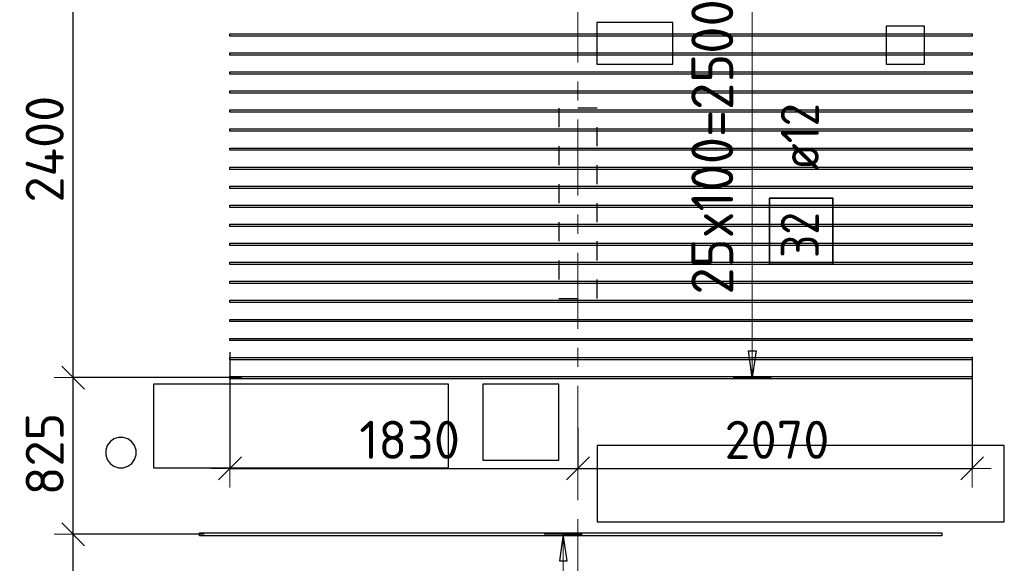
# Model space of a CAD drawing. Header units: metres. Extents: x -38 to 97, y -15 to 21.
# Tile 10 of 89: x 10.82 to 15.99, y 4.48 to 7.33. Entities that reach past the tile are written whole.
import ezdxf

# ---------------------------------------------------------------- set-up
doc = ezdxf.new("R2010")
doc.units = ezdxf.units.M
doc.header["$PDMODE"] = 65
for name, pattern in [('______11', [0.5, 0.4, -0.05, 0, -0.05]), ('______2', [0.0405, 0.03, -0.0105]), ('______5', [1.1, 0.8, -0.1, 0.1, -0.1])]:
    doc.linetypes.add(name, pattern=pattern)
for name, color, linetype, lineweight in [('XR$2$Осевая линия (1)', 7, '______5', 13), ('XR$4$Перекрытие (1)', 7, 'Continuous', 35), ('XR$4$Размерная линия (1)', 7, 'Continuous', 13)]:
    doc.layers.add(name, color=color, linetype=linetype, lineweight=lineweight)
doc.layers.add('XR$4$Арм.стержн.Доп. Арм верхн.зоны Х', color=7, linetype='Continuous', lineweight=35, true_color=0x8c8cff)
doc.layers.add('XR$5$Стена_ бетон несущ.', color=7, linetype='Continuous', lineweight=70, true_color=0xb4b496)
doc.styles.add('ISOCPEUR', font='txt')
doc.dimstyles.new('DIMSTYLE_3', dxfattribs={"dimtxt": 0.2, "dimasz": 0.2, "dimexe": 0, "dimexo": 0, "dimgap": 0.1, "dimtad": 2, "dimdec": 0, "dimlfac": 1000, "dimrnd": 5, "dimzin": 12, "dimdsep": 46, "dimtxsty": 'ISOCPEUR', "dimblk1": 'ALL_ML_STRICH', "dimblk2": 'ALL_ML_STRICH', "dimsah": 1, "dimcen": 0, "dimclrd": 7, "dimclre": 256, "dimclrt": 7, "dimadec": 0, "dimazin": 0, "dimtfac": 1, "dimtdec": 0, "dimtix": 1, "dimtmove": 2, "dimatfit": 3, "dimfxl": 0, "dimtzin": 0, "dimlwd": 0, "dimlwe": -3, "dimarcsym": 0})

# ---------------------------------------------------------------- blocks, each defined once
blk = doc.blocks.new('ALL_ML_STRICH')
at = {"color": 0, "linetype": 'ByBlock', "lineweight": -2}
for p, q in [((-0.3, -0.3), (0.3, 0.3)), ((0, -0.5), (0, 0.5)), ((-1, 0), (0.5, 0))]:
    blk.add_line(p, q, dxfattribs=at)
blk = doc.blocks.new('*D550')
at = {"layer": 'DEFPOINTS', "color": 7, "linetype": 'Continuous', "lineweight": 13, "transparency": 33554687}
for p in [(11.9214, 5.6071), (13.75, 5.2098), (11.9214, 4.9773)]:
    blk.add_point(p, dxfattribs=at)
at = {"layer": 'XR$4$Размерная линия (1)', "color": 9, "linetype": 'Continuous', "lineweight": -2, "true_color": 0xc7c7c7, "transparency": 33554687}
for p, q in [((11.9214, 5.5871), (11.9214, 4.9773)), ((13.75, 5.1898), (13.75, 4.9773))]:
    blk.add_line(p, q, dxfattribs=at)
at = {"layer": 'XR$4$Размерная линия (1)', "color": 7, "linetype": 'Continuous', "lineweight": -2, "transparency": 33554687}
blk.add_line((11.9214, 4.9773), (13.75, 4.9773), dxfattribs=at)
at = {"layer": 'XR$4$Размерная линия (1)', "color": 7, "linetype": 'Continuous', "lineweight": 13, "transparency": 33554687, "xscale": 0.2, "yscale": 0.2, "zscale": 0.2, "rotation": 180}
blk.add_blockref('ALL_ML_STRICH', (11.9214, 4.9773), dxfattribs=at)
at = {"layer": 'XR$4$Размерная линия (1)', "color": 7, "linetype": 'Continuous', "lineweight": 13, "transparency": 33554687, "xscale": 0.2, "yscale": 0.2, "zscale": 0.2}
blk.add_blockref('ALL_ML_STRICH', (13.75, 4.9773), dxfattribs=at)
at = {"layer": 'XR$4$Размерная линия (1)', "color": 7, "linetype": 'Continuous', "lineweight": 13, "transparency": 33554687, "insert": (12.8657, 5.1273), "char_height": 0.2, "width": 0.8, "attachment_point": 5, "style": 'ISOCPEUR'}
blk.add_mtext('\\A1;{1830}', dxfattribs=at)
blk = doc.blocks.new('*D551')
at = {"layer": 'DEFPOINTS', "color": 7, "linetype": 'Continuous', "lineweight": 13, "transparency": 33554687}
for p in [(15.8214, 5.5828), (13.75, 5.2098), (13.75, 4.9773)]:
    blk.add_point(p, dxfattribs=at)
at = {"layer": 'XR$4$Размерная линия (1)', "color": 9, "linetype": 'Continuous', "lineweight": -2, "true_color": 0xc7c7c7, "transparency": 33554687}
for p, q in [((15.8214, 5.5628), (15.8214, 4.9773)), ((13.75, 5.1898), (13.75, 4.9773))]:
    blk.add_line(p, q, dxfattribs=at)
at = {"layer": 'XR$4$Размерная линия (1)', "color": 7, "linetype": 'Continuous', "lineweight": -2, "transparency": 33554687}
blk.add_line((13.75, 4.9773), (15.8214, 4.9773), dxfattribs=at)
at = {"layer": 'XR$4$Размерная линия (1)', "color": 7, "linetype": 'Continuous', "lineweight": 13, "transparency": 33554687, "xscale": 0.2, "yscale": 0.2, "zscale": 0.2, "rotation": 180}
blk.add_blockref('ALL_ML_STRICH', (13.75, 4.9773), dxfattribs=at)
at = {"layer": 'XR$4$Размерная линия (1)', "color": 7, "linetype": 'Continuous', "lineweight": 13, "transparency": 33554687, "xscale": 0.2, "yscale": 0.2, "zscale": 0.2}
blk.add_blockref('ALL_ML_STRICH', (15.8214, 4.9773), dxfattribs=at)
at = {"layer": 'XR$4$Размерная линия (1)', "color": 7, "linetype": 'Continuous', "lineweight": 13, "transparency": 33554687, "insert": (14.7957, 5.1273), "char_height": 0.2, "width": 0.8, "attachment_point": 5, "style": 'ISOCPEUR'}
blk.add_mtext('\\A1;{2070}', dxfattribs=at)
blk = doc.blocks.new('*D554')
at = {"layer": 'DEFPOINTS', "color": 7, "linetype": 'Continuous', "lineweight": 13, "transparency": 33554687}
for p in [(11.8053, 4.6309), (11.098, 3.3), (11.3184, 3.3)]:
    blk.add_point(p, dxfattribs=at)
at = {"layer": 'XR$4$Размерная линия (1)', "color": 9, "linetype": 'Continuous', "lineweight": -2, "true_color": 0xc7c7c7, "transparency": 33554687}
for p, q in [((11.7853, 4.6309), (11.098, 4.6309)), ((11.2984, 3.3), (11.098, 3.3))]:
    blk.add_line(p, q, dxfattribs=at)
at = {"layer": 'XR$4$Размерная линия (1)', "color": 7, "linetype": 'Continuous', "lineweight": -2, "transparency": 33554687}
blk.add_line((11.098, 3.3), (11.098, 4.6309), dxfattribs=at)
at = {"layer": 'XR$4$Размерная линия (1)', "color": 7, "linetype": 'Continuous', "lineweight": 13, "transparency": 33554687, "xscale": 0.2, "yscale": 0.2, "zscale": 0.2}
for p, rotation in [((11.098, 4.6309), 90), ((11.098, 3.3), 270)]:
    blk.add_blockref('ALL_ML_STRICH', p, dxfattribs=dict(at, rotation=rotation))
at = {"layer": 'XR$4$Размерная линия (1)', "color": 7, "linetype": 'Continuous', "lineweight": 13, "transparency": 33554687, "insert": (10.948, 3.9954), "char_height": 0.2, "width": 0.8, "attachment_point": 5, "rotation": 90, "style": 'ISOCPEUR'}
blk.add_mtext('\\A1;{1330}', dxfattribs=at)
blk = doc.blocks.new('*D555')
at = {"layer": 'DEFPOINTS', "color": 7, "linetype": 'Continuous', "lineweight": 13, "transparency": 33554687}
for p in [(12.0028, 5.4541), (11.098, 4.6309), (11.8053, 4.6309)]:
    blk.add_point(p, dxfattribs=at)
at = {"layer": 'XR$4$Размерная линия (1)', "color": 9, "linetype": 'Continuous', "lineweight": -2, "true_color": 0xc7c7c7, "transparency": 33554687}
for p, q in [((11.9828, 5.4541), (11.098, 5.4541)), ((11.7853, 4.6309), (11.098, 4.6309))]:
    blk.add_line(p, q, dxfattribs=at)
at = {"layer": 'XR$4$Размерная линия (1)', "color": 7, "linetype": 'Continuous', "lineweight": -2, "transparency": 33554687}
blk.add_line((11.098, 4.6309), (11.098, 5.4541), dxfattribs=at)
at = {"layer": 'XR$4$Размерная линия (1)', "color": 7, "linetype": 'Continuous', "lineweight": 13, "transparency": 33554687, "xscale": 0.2, "yscale": 0.2, "zscale": 0.2}
for p, rotation in [((11.098, 5.4541), 90), ((11.098, 4.6309), 270)]:
    blk.add_blockref('ALL_ML_STRICH', p, dxfattribs=dict(at, rotation=rotation))
at = {"layer": 'XR$4$Размерная линия (1)', "color": 7, "linetype": 'Continuous', "lineweight": 13, "transparency": 33554687, "insert": (10.948, 5.0525), "char_height": 0.2, "width": 0.6, "attachment_point": 5, "rotation": 90, "style": 'ISOCPEUR'}
blk.add_mtext('\\A1;{825}', dxfattribs=at)
blk = doc.blocks.new('*D556')
at = {"layer": 'DEFPOINTS', "color": 7, "linetype": 'Continuous', "lineweight": 13, "transparency": 33554687}
for p in [(11.9854, 7.8541), (11.098, 5.4541), (12.0028, 5.4541)]:
    blk.add_point(p, dxfattribs=at)
at = {"layer": 'XR$4$Размерная линия (1)', "color": 9, "linetype": 'Continuous', "lineweight": -2, "true_color": 0xc7c7c7, "transparency": 33554687}
for p, q in [((11.9654, 7.8541), (11.098, 7.8541)), ((11.9828, 5.4541), (11.098, 5.4541))]:
    blk.add_line(p, q, dxfattribs=at)
at = {"layer": 'XR$4$Размерная линия (1)', "color": 7, "linetype": 'Continuous', "lineweight": -2, "transparency": 33554687}
blk.add_line((11.098, 5.4541), (11.098, 7.8541), dxfattribs=at)
at = {"layer": 'XR$4$Размерная линия (1)', "color": 7, "linetype": 'Continuous', "lineweight": 13, "transparency": 33554687, "xscale": 0.2, "yscale": 0.2, "zscale": 0.2}
for p, rotation in [((11.098, 7.8541), 90), ((11.098, 5.4541), 270)]:
    blk.add_blockref('ALL_ML_STRICH', p, dxfattribs=dict(at, rotation=rotation))
at = {"layer": 'XR$4$Размерная линия (1)', "color": 7, "linetype": 'Continuous', "lineweight": 13, "transparency": 33554687, "insert": (10.948, 6.6541), "char_height": 0.2, "width": 0.8, "attachment_point": 5, "rotation": 90, "style": 'ISOCPEUR'}
blk.add_mtext('\\A1;{2400}', dxfattribs=at)

msp = doc.modelspace()

# ---------------------------------------------------------------- linework, layer by layer
at = {"layer": 'XR$2$Осевая линия (1)', "color": 253, "linetype": '______11', "lineweight": 13, "true_color": 0xa0a0a0, "transparency": 33554687}
msp.add_line((13.75, -3.39), (13.75, 8.13), dxfattribs=at)
at = {"layer": 'XR$4$Арм.стержн.Доп. Арм верхн.зоны Х', "color": 7, "linetype": 'Continuous', "lineweight": 13, "transparency": 33554687}
for p, q in [((14.6657, 5.4541), (14.6657, 7.9541)), ((14.6657, 5.4541), (14.6657, 5.4541)), ((13.6729, 4.6309), (13.6729, 4.6309)), ((13.6729, -0.1691), (13.6729, 4.6309))]:
    msp.add_line(p, q, dxfattribs=at)
at = {"layer": 'XR$4$Арм.стержн.Доп. Арм верхн.зоны Х', "color": 7, "linetype": 'Continuous', "lineweight": 25, "transparency": 33554687}
for p, q in [((14.6657, 5.4541), (14.6457, 5.5941)), ((14.6457, 5.5941), (14.6857, 5.5941)), ((14.6857, 5.5941), (14.6657, 5.4541)), ((13.6729, 4.6309), (13.6529, 4.4909)), ((13.6929, 4.4909), (13.6729, 4.6309)), ((13.6529, 4.4909), (13.6929, 4.4909))]:
    msp.add_line(p, q, dxfattribs=at)
at = {"layer": 'XR$4$Арм.стержн.Доп. Арм верхн.зоны Х', "color": 253, "linetype": 'Continuous', "lineweight": -3, "true_color": 0xa0a0a0, "transparency": 33554687}
for p, q in [((14.6657, 5.4541), (14.5657, 5.4541)), ((14.6657, 5.4541), (14.7657, 5.4541)), ((13.6729, 4.6309), (13.5729, 4.6309)), ((13.6729, 4.6309), (13.7729, 4.6309))]:
    msp.add_line(p, q, dxfattribs=at)
at = {"layer": 'XR$4$Арм.стержн.Доп. Арм верхн.зоны Х', "color": 34, "linetype": 'Continuous', "lineweight": 25, "transparency": 33554687}
for points in [[(15.8214, 7.2481), (11.9214, 7.2481), (11.9214, 7.2601), (15.8214, 7.2601), (15.8214, 7.2481)], [(15.8214, 7.1481), (11.9214, 7.1481), (11.9214, 7.1601), (15.8214, 7.1601), (15.8214, 7.1481)], [(15.8214, 7.0481), (11.9214, 7.0481), (11.9214, 7.0601), (15.8214, 7.0601), (15.8214, 7.0481)], [(15.8214, 6.9481), (11.9214, 6.9481), (11.9214, 6.9601), (15.8214, 6.9601), (15.8214, 6.9481)], [(15.8214, 6.8481), (11.9214, 6.8481), (11.9214, 6.8601), (15.8214, 6.8601), (15.8214, 6.8481)], [(15.8214, 6.7481), (11.9214, 6.7481), (11.9214, 6.7601), (15.8214, 6.7601), (15.8214, 6.7481)], [(15.8214, 6.6481), (11.9214, 6.6481), (11.9214, 6.6601), (15.8214, 6.6601), (15.8214, 6.6481)], [(15.8214, 6.5481), (11.9214, 6.5481), (11.9214, 6.5601), (15.8214, 6.5601), (15.8214, 6.5481)], [(15.8214, 6.4481), (11.9214, 6.4481), (11.9214, 6.4601), (15.8214, 6.4601), (15.8214, 6.4481)], [(15.8214, 6.3481), (11.9214, 6.3481), (11.9214, 6.3601), (15.8214, 6.3601), (15.8214, 6.3481)], [(15.8214, 6.2481), (11.9214, 6.2481), (11.9214, 6.2601), (15.8214, 6.2601), (15.8214, 6.2481)], [(15.8214, 6.1481), (11.9214, 6.1481), (11.9214, 6.1601), (15.8214, 6.1601), (15.8214, 6.1481)], [(15.8214, 6.0481), (11.9214, 6.0481), (11.9214, 6.0601), (15.8214, 6.0601), (15.8214, 6.0481)], [(15.8214, 5.9481), (11.9214, 5.9481), (11.9214, 5.9601), (15.8214, 5.9601), (15.8214, 5.9481)], [(15.8214, 5.8481), (11.9214, 5.8481), (11.9214, 5.8601), (15.8214, 5.8601), (15.8214, 5.8481)], [(15.8214, 5.7481), (11.9214, 5.7481), (11.9214, 5.7601), (15.8214, 5.7601), (15.8214, 5.7481)], [(15.8214, 5.6481), (11.9214, 5.6481), (11.9214, 5.6601), (15.8214, 5.6601), (15.8214, 5.6481)], [(15.8214, 5.5481), (11.9214, 5.5481), (11.9214, 5.5601), (15.8214, 5.5601), (15.8214, 5.5481)], [(15.8214, 5.4481), (11.9214, 5.4481), (11.9214, 5.4601), (15.8214, 5.4601), (15.8214, 5.4481)]]:
    msp.add_lwpolyline(points, dxfattribs=at)
at = {"layer": 'XR$4$Арм.стержн.Доп. Арм верхн.зоны Х', "color": 7, "linetype": 'Continuous', "lineweight": 35, "transparency": 33554687}
msp.add_lwpolyline([(15.0891, 6.0493), (15.0891, 6.3959), (14.7557, 6.3959), (14.7557, 6.0493), (15.0891, 6.0493)], dxfattribs=at)
at = {"layer": 'XR$4$Арм.стержн.Доп. Арм верхн.зоны Х', "color": 7, "linetype": 'Continuous', "lineweight": 25, "transparency": 33554687}
msp.add_lwpolyline([(15.6623, 4.6229), (11.7623, 4.6229), (11.7623, 4.6389), (15.6623, 4.6389), (15.6623, 4.6229)], dxfattribs=at)
at = {"layer": 'XR$4$Перекрытие (1)', "color": 7, "linetype": 'Continuous', "lineweight": 25, "transparency": 33554687}
for p, q in [((13.849, 7.3202), (13.849, 7.1002)), ((14.249, 7.3202), (13.849, 7.3202)), ((14.249, 7.1002), (14.249, 7.3202)), ((15.57, 7.3002), (15.37, 7.3001)), ((15.37, 7.3001), (15.37, 7.1002)), ((15.57, 7.1002), (15.57, 7.3002)), ((13.849, 7.1002), (14.249, 7.1002)), ((15.37, 7.1002), (15.57, 7.1002)), ((11.52, 5.4203), (11.52, 4.9803)), ((13.07, 5.4203), (11.52, 5.4203)), ((13.07, 4.9803), (13.07, 5.4203)), ((13.6501, 5.4201), (13.2501, 5.42)), ((13.2501, 5.42), (13.2501, 5.02)), ((13.6501, 5.0201), (13.6501, 5.4201)), ((11.3117, 5.1322), (11.2913, 5.1174)), ((11.3357, 5.14), (11.3117, 5.1322)), ((11.361, 5.14), (11.3357, 5.14)), ((11.385, 5.1322), (11.361, 5.14)), ((11.4054, 5.1174), (11.385, 5.1322)), ((11.2765, 5.0969), (11.2687, 5.0729)), ((11.2687, 5.0729), (11.2687, 5.0477)), ((11.2913, 5.1174), (11.2765, 5.0969)), ((11.4202, 5.0969), (11.4054, 5.1174)), ((11.428, 5.0729), (11.4202, 5.0969)), ((11.428, 5.0477), (11.428, 5.0729)), ((13.85, 5.0968), (13.85, 4.6968)), ((15.99, 5.0968), (13.85, 5.0968)), ((15.99, 4.6968), (15.99, 5.0968)), ((11.2687, 5.0477), (11.2765, 5.0237)), ((11.2765, 5.0237), (11.2913, 5.0033)), ((11.4054, 5.0033), (11.4202, 5.0237)), ((11.4202, 5.0237), (11.428, 5.0477)), ((13.2501, 5.02), (13.6501, 5.0201)), ((11.2913, 5.0033), (11.3117, 4.9885)), ((11.3117, 4.9885), (11.3357, 4.9807)), ((11.3357, 4.9807), (11.361, 4.9807)), ((11.361, 4.9807), (11.385, 4.9885)), ((11.385, 4.9885), (11.4054, 5.0033)), ((11.52, 4.9803), (13.07, 4.9803)), ((13.85, 4.6968), (15.99, 4.6968))]:
    msp.add_line(p, q, dxfattribs=at)
at = {"layer": 'XR$5$Стена_ бетон несущ.', "color": 253, "linetype": '______2', "lineweight": -3, "true_color": 0xa0a0a0, "transparency": 33554687}
for p, q in [((13.85, 6.87), (13.65, 6.87)), ((13.65, 6.87), (13.65, 5.87)), ((13.85, 5.87), (13.85, 6.87)), ((13.65, 5.87), (13.85, 5.87))]:
    msp.add_line(p, q, dxfattribs=at)

# ---------------------------------------------------------------- texts
at = {"layer": 'XR$4$Арм.стержн.Доп. Арм верхн.зоны Х', "color": 7, "linetype": 'Continuous', "lineweight": 13, "transparency": 33554687, "insert": (14.5657, 5.8901), "char_height": 0.22, "width": 1.753129, "attachment_point": 7, "rotation": 90, "style": 'ISOCPEUR'}
msp.add_mtext('\\W0.95;25x100=2500', dxfattribs=at)
at = {"layer": 'XR$4$Арм.стержн.Доп. Арм верхн.зоны Х', "color": 7, "linetype": 'Continuous', "lineweight": 25, "transparency": 33554687, "char_height": 0.2, "attachment_point": 7, "rotation": 90, "style": 'ISOCPEUR'}
for s, insert, width in [('\\W0.89; ø12 ', (15.0157, 6.4293), 0.749105), ('\\W0.87;32', (15.0157, 6.0826), 0.367208)]:
    msp.add_mtext(s, dxfattribs=dict(at, insert=insert, width=width))

# ---------------------------------------------------------------- dimensions: what is measured, and where the dimension line sits
at = {"layer": 'XR$4$Размерная линия (1)', "color": 7, "linetype": 'Continuous', "lineweight": 13, "transparency": 33554687}
for base, p1, p2, picture, middle in [((11.098, 7.8541), (11.9828, 5.4541), (11.9654, 7.8541), '*D556', (10.948, 6.6541)), ((11.098, 5.4541), (11.7853, 4.6309), (11.9828, 5.4541), '*D555', (10.948, 5.0525)), ((11.098, 4.6309), (11.2984, 3.3), (11.7853, 4.6309), '*D554', (10.948, 3.9954))]:
    dim = msp.add_linear_dim(base=base, p1=p1, p2=p2, angle=90, dimstyle='DIMSTYLE_3', override={"dimpost": '<>', "dimclrd": 7, "dimclre": 9, "dimclrt": 7, "dimlwd": 0, "dimlwe": 65533}, dxfattribs=at)
    dim.commit()
    dim.dimension.update_dxf_attribs({"geometry": picture, "text_midpoint": middle, "dimtype": 160})
for base, p1, p2, picture, middle in [((13.75, 4.9773), (11.9214, 5.5871), (13.75, 5.1898), '*D550', (12.8657, 5.1273)), ((15.8214, 4.9773), (13.75, 5.1898), (15.8214, 5.5628), '*D551', (14.7957, 5.1273))]:
    dim = msp.add_linear_dim(base=base, p1=p1, p2=p2, dimstyle='DIMSTYLE_3', override={"dimpost": '<>', "dimclrd": 7, "dimclre": 9, "dimclrt": 7, "dimlwd": 0, "dimlwe": 65533}, dxfattribs=at)
    dim.commit()
    dim.dimension.update_dxf_attribs({"geometry": picture, "text_midpoint": middle, "dimtype": 160})

doc.saveas('drawing.dxf')
